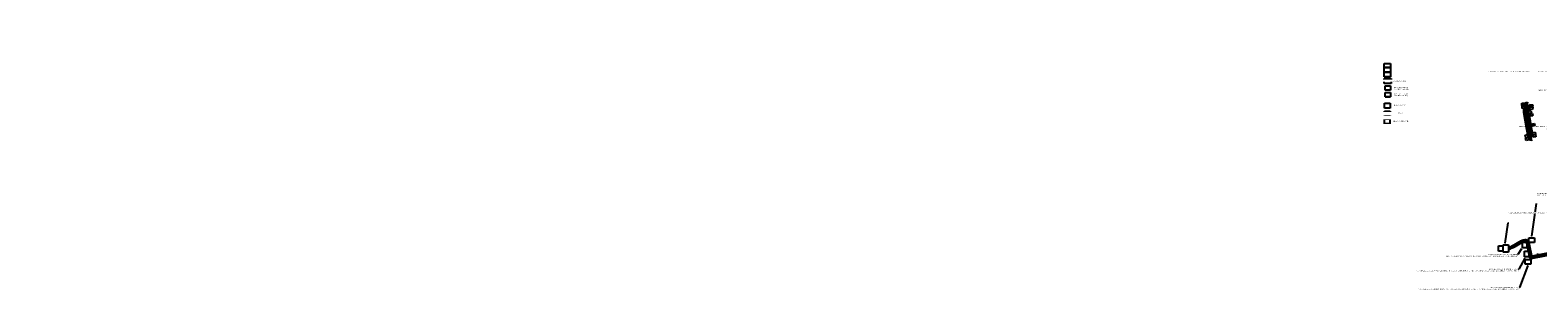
# Model space of a CAD drawing. Header units: feet. Extents: x 1414972 to 2358235, y 639274 to 906204.
# Tile 1 of 6: x 1414972 to 1495873, y 639274 to 653192. Entities that reach past the tile are written whole.
import ezdxf
from ezdxf import colors
from ezdxf.entities.mleader import LeaderData, LeaderLine
from ezdxf.math import Vec2, Vec3

# ---------------------------------------------------------------- set-up
doc = ezdxf.new("R2010")
doc.units = ezdxf.units.FT
doc.header["$LTSCALE"] = 100
doc.header["$MEASUREMENT"] = 0
for name, color, linetype in [('LAYOUT', 7, 'Continuous'), ('MCD-P-SIGN', 250, 'Continuous'), ('MCD-TEXT', 7, 'Continuous')]:
    doc.layers.add(name, color=color, linetype=linetype)
doc.layers.add('MCD-X-ROAD', color=255, linetype='Continuous', lineweight=60)
doc.styles.add('MCD basic', font='arial.ttf', dxfattribs={"height": 0.125})
picture_1 = doc.add_image_def('image1.jpg', size_in_pixel=(146, 108))
picture_2 = doc.add_image_def('image2.jpg', size_in_pixel=(341, 276))
picture_3 = doc.add_image_def('image3.jpg', size_in_pixel=(343, 276))
picture_4 = doc.add_image_def('image4.jpg', size_in_pixel=(179, 150))
picture_5 = doc.add_image_def('image5.jpg', size_in_pixel=(90, 67))
picture_6 = doc.add_image_def('image6.jpg', size_in_pixel=(81, 81))
picture_7 = doc.add_image_def('image7.jpg', size_in_pixel=(436, 330))
picture_8 = doc.add_image_def('image8.jpg', size_in_pixel=(440, 329))
picture_9 = doc.add_image_def('image9.jpg', size_in_pixel=(194, 121))

# ---------------------------------------------------------------- blocks, each defined once
blk = doc.blocks.new('M4-9a left')
at = {"layer": 'MCD-TEXT'}
image = blk.add_image(picture_3, insert=(1487675, 649616), size_in_units=(298, 240), dxfattribs=at)
image.dxf.flags = 7
blk = doc.blocks.new('M4-9a right')
at = {"layer": 'MCD-TEXT'}
image = blk.add_image(picture_2, insert=(1487678, 649971), size_in_units=(296, 240), dxfattribs=at)
image.dxf.flags = 7

msp = doc.modelspace()

# ---------------------------------------------------------------- linework, layer by layer
at = {"layer": 'MCD-P-SIGN', "ltscale": 0.25, "flags": 128}
msp.add_lwpolyline([(1495853, 641226), (1495863, 641169)], dxfattribs=at)
at = {"layer": 'MCD-X-ROAD', "color": 5, "linetype": 'Continuous', "ltscale": 0.25, "flags": 128}
msp.add_lwpolyline([(1494318, 641492), (1494351, 641507), (1494514, 641580), (1494625, 641632), (1494715, 641680), (1494801, 641736), (1494895, 641791), (1494957, 641822), (1495101, 641879), (1495194, 641900), (1495219, 641900), (1495262, 641878), (1495315, 641855), (1495348, 641703), (1495498, 641008), (1497057, 641309)], dxfattribs=at)

# ---------------------------------------------------------------- pictures from other files: only their frames are drawn
at = {"layer": 'MCD-TEXT'}
image = msp.add_image(picture_1, insert=(1487631, 650325), size_in_units=(380, 281), dxfattribs=at)
image.dxf.flags = 7
image = msp.add_image(picture_2, insert=(1493753, 641634), size_in_units=(296, 240), rotation=-90, dxfattribs=at)
image.dxf.flags = 7
image = msp.add_image(picture_1, insert=(1494013, 641679), size_in_units=(380, 281), rotation=-90, dxfattribs=at)
image.dxf.flags = 7
image = msp.add_image(picture_2, insert=(1495045, 641827), size_in_units=(296, 240), rotation=-90, dxfattribs=at)
image.dxf.flags = 7
image = msp.add_image(picture_3, insert=(1495389, 641814), size_in_units=(298, 240), dxfattribs=at)
image.dxf.flags = 7
image = msp.add_image(picture_2, insert=(1495392, 641049), size_in_units=(296, 240), rotation=90, dxfattribs=at)
image.dxf.flags = 7
image = msp.add_image(picture_3, insert=(1495496, 640896), size_in_units=(298, 240), rotation=180, dxfattribs=at)
image.dxf.flags = 7

# ---------------------------------------------------------------- leaders
at = {"layer": 'MCD-P-SIGN', "ltscale": 0.25}
ml = msp.add_multileader_mtext('Standard', dxfattribs=at)
ml.set_content('ROAD CLOSED R11-2 AND BICYCLE/PEDESTRIAN DETOUR M4-9A (LEFT) SIGNS TO BE ATTACHED TO AN ODOT TYPE III BARRICADE AT THE END OF WORK LIMITS DIRECTING TRAFFIC THROUGH THE PARK', color=256, style='MCD basic')
ml.set_leader_properties()
ml.build(insert=Vec2(0, 0))
ml.multileader.update_dxf_attribs({"text_left_attachment_type": 4, "text_right_attachment_type": 4, "dogleg_length": 0.15, "arrow_head_size": 75, "scale": 50})
ctx = ml.context
ctx.base_point, ctx.scale, ctx.char_height, ctx.arrow_head_size, ctx.landing_gap_size, ctx.plane_origin = Vec3(1504775, 652882), 50, 50, 75, 4.5, Vec3(1504420, 651851)
ctx.left_attachment, ctx.right_attachment, ctx.text_align_type = 4, 4, 2
notes = []
notes.append((ctx, [(1, (1, 1, 0), (1506604, 652882), (-1, 0), 7.5, [(0, [(1507286, 652359)], 0, [])])]))
ctx.mtext.insert, ctx.mtext.width, ctx.mtext.alignment, ctx.mtext.flow_direction = Vec3(1506592, 653186), 1832.39, 3, 5
ctx.mtext.has_bg_fill, ctx.mtext.bg_color, ctx.mtext.bg_scale_factor, ctx.mtext.bg_transparency, ctx.mtext.use_window_bg_color = 1, -1027028792, 1.5, 0, 1
for ctx, leaders in notes:
    for number, flags, end, landing, length, lines in leaders:
        leader = LeaderData()
        leader.index, (leader.has_last_leader_line, leader.has_dogleg_vector, leader.attachment_direction) = number, flags
        leader.last_leader_point, leader.dogleg_vector, leader.dogleg_length = Vec3(end), Vec3(landing), length
        for number, points, colour, breaks in lines:
            line = LeaderLine()
            line.index, line.vertices, line.color, line.breaks = number, Vec3.list(points), colors.encode_raw_color(colour), breaks
            leader.lines.append(line)
        ctx.leaders.append(leader)

# ---------------------------------------------------------------- next in the draw order: texts
at = {"layer": 'MCD-TEXT', "insert": (1488079, 650488), "char_height": 50, "width": 734.39, "attachment_point": 1, "style": 'MCD basic', "bg_fill": 3, "box_fill_scale": 1.5, "bg_fill_color": 256, "bg_fill_transparency": 0}
msp.add_mtext('ROAD CLOSED R11-2', dxfattribs=at)

# ---------------------------------------------------------------- next in the draw order: leaders
at = {"layer": 'MCD-P-SIGN', "ltscale": 0.25}
ml = msp.add_multileader_mtext('Standard', dxfattribs=at)
ml.set_content('BICYCLE/PEDESTRIAN DETOUR M4-9A (RIGHT) SIGN TO BE ATTACHED TO POST  AT THE NORTH-WEST CORNER OF SPRINGFIELD ST.AND SMITHVILLE RD. DIRECTING TRAFFIC WEST ONTO SPRINGFIELD ST.', color=256, style='MCD basic')
ml.set_leader_properties()
ml.build(insert=Vec2(0, 0))
ml.multileader.update_dxf_attribs({"text_left_attachment_type": 4, "text_right_attachment_type": 0, "dogleg_length": 0.15, "arrow_head_size": 75, "scale": 50})
ctx = ml.context
ctx.base_point, ctx.scale, ctx.char_height, ctx.arrow_head_size, ctx.landing_gap_size, ctx.plane_origin = Vec3(1505932, 651698), 50, 50, 75, 4.5, Vec3(1505919, 650446)
ctx.left_attachment, ctx.right_attachment, ctx.text_align_type = 4, 0, 2
notes = []
notes.append((ctx, [(1, (1, 1, 0), (1507253, 652171), (-1, 0), 12, [(0, [(1507818, 652037)], 0, [])])]))
ctx.mtext.insert, ctx.mtext.width, ctx.mtext.defined_height, ctx.mtext.alignment, ctx.mtext.flow_direction = Vec3(1507236, 652171), 1299.61, 295, 3, 5
ctx.mtext.has_bg_fill, ctx.mtext.bg_color, ctx.mtext.bg_scale_factor, ctx.mtext.bg_transparency, ctx.mtext.use_window_bg_color = 1, -1027028792, 1.5, 0, 1
at = {"layer": 'MCD-TEXT', "ltscale": 0.25}
ml = msp.add_multileader_mtext('Standard', dxfattribs=at)
ml.set_content('BICYCLE/PEDESTRIAN DETOUR M4-9A (RIGHT)\\PSIGN SHALL BE LOCATED ON A POST AT THE TOP OF THE RAMP DIRECTING TRAFFIC SOUTH ON THE SIDEWALK', color=256, style='MCD basic')
ml.set_leader_properties()
ml.build(insert=Vec2(0, 0))
ml.multileader.update_dxf_attribs({"text_left_attachment_type": 4, "dogleg_length": 0.15, "arrow_head_size": 75, "scale": 50})
ctx = ml.context
ctx.base_point, ctx.scale, ctx.char_height, ctx.arrow_head_size, ctx.landing_gap_size, ctx.plane_origin = Vec3(1495809, 643908), 50, 50, 75, 4.5, Vec3(1495623, 644523)
ctx.left_attachment = 4
notes.append((ctx, [(1, (1, 1, 0), (1495801, 643908), (1, 0), 7.5, [(0, [(1495543, 642070)], 0, [])])]))
ctx.mtext.insert, ctx.mtext.width, ctx.mtext.flow_direction = Vec3(1495813, 644465), 983.64, 5
ctx.mtext.has_bg_fill, ctx.mtext.bg_color, ctx.mtext.bg_scale_factor, ctx.mtext.bg_transparency, ctx.mtext.use_window_bg_color = 1, -1027028792, 1.5, 0, 1
ml = msp.add_multileader_mtext('Standard', dxfattribs=at)
ml.set_content('BICYCLE/PEDESTRIAN DETOUR M4-9A (RIGHT)\\PSIGN SHALL BE LOCATED ON A POST AT THE TOP OF THE RAMP DIRECTING TRAFFIC SOUTH ON THE SIDEWALK', color=256, style='MCD basic')
ml.set_leader_properties()
ml.build(insert=Vec2(0, 0))
ml.multileader.update_dxf_attribs({"dogleg_length": 0.15, "arrow_head_size": 75, "scale": 50})
ctx = ml.context
ctx.base_point, ctx.scale, ctx.char_height, ctx.arrow_head_size, ctx.landing_gap_size, ctx.plane_origin = Vec3(1493857, 641162), 50, 50, 75, 4.5, Vec3(1495067, 641624)
ctx.text_align_type = 2
notes.append((ctx, [(0, (1, 1, 0), (1494794, 641162), (-1, 0), 7.5, [(0, [(1495045, 641531)], 0, [])])]))
ctx.mtext.insert, ctx.mtext.width, ctx.mtext.alignment, ctx.mtext.flow_direction = Vec3(1494782, 641188), 983.64, 3, 5
ctx.mtext.has_bg_fill, ctx.mtext.bg_color, ctx.mtext.bg_scale_factor, ctx.mtext.bg_transparency, ctx.mtext.use_window_bg_color = 1, -1027028792, 1.5, 0, 1
for ctx, leaders in notes:
    for number, flags, end, landing, length, lines in leaders:
        leader = LeaderData()
        leader.index, (leader.has_last_leader_line, leader.has_dogleg_vector, leader.attachment_direction) = number, flags
        leader.last_leader_point, leader.dogleg_vector, leader.dogleg_length = Vec3(end), Vec3(landing), length
        for number, points, colour, breaks in lines:
            line = LeaderLine()
            line.index, line.vertices, line.color, line.breaks = number, Vec3.list(points), colors.encode_raw_color(colour), breaks
            leader.lines.append(line)
        ctx.leaders.append(leader)

# ---------------------------------------------------------------- next in the draw order: texts
at = {"layer": 'MCD-TEXT', "insert": (1488143, 650139), "char_height": 50, "width": 836.87, "attachment_point": 1, "style": 'MCD basic', "bg_fill": 3, "box_fill_scale": 1.5, "bg_fill_color": 256, "bg_fill_transparency": 0}
msp.add_mtext('BICYCLE/PEDESTRIAN DETOUR M4-9a (RIGHT)', dxfattribs=at)

# ---------------------------------------------------------------- next in the draw order: leaders
at = {"layer": 'MCD-TEXT', "ltscale": 0.25}
ml = msp.add_multileader_mtext('Standard', dxfattribs=at)
ml.set_content('ROAD CLOSED R11-2 AND BICYCLE/PEDESTRIAN DETOUR M4-9A (RIGHT) SIGNS TO BE ATTACHED TO AN ODOT TYPE III BARRICADE AT THE BEGINNING OF WORK LIMITS DIRECTING TRAFFIC UP THE RAMP', color=256, style='MCD basic')
ml.set_leader_properties()
ml.build(insert=Vec2(0, 0))
ml.multileader.update_dxf_attribs({"text_left_attachment_type": 4, "dogleg_length": 0.15, "arrow_head_size": 75, "scale": 50})
ctx = ml.context
ctx.base_point, ctx.scale, ctx.char_height, ctx.arrow_head_size, ctx.landing_gap_size, ctx.plane_origin = Vec3(1494294, 642872), 50, 50, 75, 4.5, Vec3(1494193, 644155)
ctx.left_attachment = 4
notes = []
notes.append((ctx, [(1, (1, 1, 0), (1494286, 642872), (1, 0), 7.5, [(0, [(1494113, 641702)], 0, [])])]))
ctx.mtext.insert, ctx.mtext.width, ctx.mtext.flow_direction = Vec3(1494298, 643429), 1122.66, 5
ctx.mtext.has_bg_fill, ctx.mtext.bg_color, ctx.mtext.bg_scale_factor, ctx.mtext.bg_transparency, ctx.mtext.use_window_bg_color = 1, -1027028792, 1.5, 0, 1
ml = msp.add_multileader_mtext('Standard', dxfattribs=at)
ml.set_content('BICYCLE/PEDESTRIAN DETOUR M4-9A (LEFT)\\PSIGN SHALL BE LOCATED ON AN AN EXISTING LIGHT POLE AT THE SOUTH-WEST CORNER OF MONUMENT AVE. AND WEBSTER ST. DIRECTING TRAFFIC EAST ', color=256, style='MCD basic')
ml.set_leader_properties()
ml.build(insert=Vec2(0, 0))
ml.multileader.update_dxf_attribs({"dogleg_length": 0.15, "arrow_head_size": 75, "scale": 50})
ctx = ml.context
ctx.base_point, ctx.scale, ctx.char_height, ctx.arrow_head_size, ctx.landing_gap_size, ctx.plane_origin = Vec3(1493930, 639397), 50, 50, 75, 4.5, Vec3(1495295, 641028)
ctx.text_align_type = 2
notes.append((ctx, [(0, (1, 1, 0), (1494882, 639397), (-1, 0), 7.5, [(0, [(1495359, 640651)], 0, [])])]))
ctx.mtext.insert, ctx.mtext.width, ctx.mtext.alignment, ctx.mtext.flow_direction = Vec3(1494870, 639423), 983.64, 3, 5
ctx.mtext.has_bg_fill, ctx.mtext.bg_color, ctx.mtext.bg_scale_factor, ctx.mtext.bg_transparency, ctx.mtext.use_window_bg_color = 1, -1027028792, 1.5, 0, 1
for ctx, leaders in notes:
    for number, flags, end, landing, length, lines in leaders:
        leader = LeaderData()
        leader.index, (leader.has_last_leader_line, leader.has_dogleg_vector, leader.attachment_direction) = number, flags
        leader.last_leader_point, leader.dogleg_vector, leader.dogleg_length = Vec3(end), Vec3(landing), length
        for number, points, colour, breaks in lines:
            line = LeaderLine()
            line.index, line.vertices, line.color, line.breaks = number, Vec3.list(points), colors.encode_raw_color(colour), breaks
            leader.lines.append(line)
        ctx.leaders.append(leader)

# ---------------------------------------------------------------- next in the draw order: texts
at = {"layer": 'MCD-TEXT', "insert": (1488143, 649795), "char_height": 50, "width": 836.87, "attachment_point": 1, "style": 'MCD basic', "bg_fill": 3, "box_fill_scale": 1.5, "bg_fill_color": 256, "bg_fill_transparency": 0}
msp.add_mtext('BICYCLE/PEDESTRIAN DETOUR M4-9a (LEFT)', dxfattribs=at)

# ---------------------------------------------------------------- next in the draw order: leaders
at = {"layer": 'MCD-TEXT', "ltscale": 0.25}
ml = msp.add_multileader_mtext('Standard', dxfattribs=at)
ml.set_content('ROAD CLOSED R11-2 TO BE ATTACHED TO AN ODOT TYPE III BARRICADE AT THE TOP OF THE  BIKEWAY RAMP', color=256, style='MCD basic')
ml.set_leader_properties()
ml.build(insert=Vec2(0, 0))
ml.multileader.update_dxf_attribs({"text_left_attachment_type": 4, "dogleg_length": 0.15, "arrow_head_size": 75, "scale": 50})
ctx = ml.context
ctx.base_point, ctx.scale, ctx.char_height, ctx.arrow_head_size, ctx.landing_gap_size, ctx.plane_origin = Vec3(1499435, 650211), 50, 50, 75, 4.5, Vec3(1498047, 651710)
ctx.left_attachment, ctx.text_align_type = 4, 2
notes = []
notes.append((ctx, [(0, (1, 1, 0), (1500556, 650488), (-1, 0), 7.5, [(0, [(1501256, 650322)], 0, [])])]))
ctx.mtext.insert, ctx.mtext.width, ctx.mtext.alignment, ctx.mtext.flow_direction = Vec3(1500544, 650513), 1122.66, 3, 5
ctx.mtext.has_bg_fill, ctx.mtext.bg_color, ctx.mtext.bg_scale_factor, ctx.mtext.bg_transparency, ctx.mtext.use_window_bg_color = 1, -1027028792, 1.5, 0, 1
ml = msp.add_multileader_mtext('Standard', dxfattribs=at)
ml.set_content('BICYCLE/PEDESTRIAN DETOUR M4-9A (RIGHT)\\PSIGN SHALL BE LOCATED ON AN AN EXISTING LIGHT POLE AT THE NORTH-WEST CORNER OF MONUMENT AVE. AND WEBSTER ST. DIRECTING TRAFFIC NORTH ', color=256, style='MCD basic')
ml.set_leader_properties()
ml.build(insert=Vec2(0, 0))
ml.multileader.update_dxf_attribs({"text_left_attachment_type": 4, "dogleg_length": 0.15, "arrow_head_size": 75, "scale": 50})
ctx = ml.context
ctx.base_point, ctx.scale, ctx.char_height, ctx.arrow_head_size, ctx.landing_gap_size, ctx.plane_origin = Vec3(1493835, 639765), 50, 50, 75, 4.5, Vec3(1495339, 641563)
ctx.left_attachment, ctx.text_align_type = 4, 2
notes.append((ctx, [(0, (1, 1, 0), (1494844, 640381), (-1, 0), 12, [(0, [(1495217, 641043)], 0, [])])]))
ctx.mtext.insert, ctx.mtext.width, ctx.mtext.defined_height, ctx.mtext.alignment, ctx.mtext.flow_direction = Vec3(1494828, 640406), 1015.58, 1024, 3, 5
ctx.mtext.has_bg_fill, ctx.mtext.bg_color, ctx.mtext.bg_scale_factor, ctx.mtext.bg_transparency, ctx.mtext.use_window_bg_color = 1, -1027028792, 1.5, 0, 1
for ctx, leaders in notes:
    for number, flags, end, landing, length, lines in leaders:
        leader = LeaderData()
        leader.index, (leader.has_last_leader_line, leader.has_dogleg_vector, leader.attachment_direction) = number, flags
        leader.last_leader_point, leader.dogleg_vector, leader.dogleg_length = Vec3(end), Vec3(landing), length
        for number, points, colour, breaks in lines:
            line = LeaderLine()
            line.index, line.vertices, line.color, line.breaks = number, Vec3.list(points), colors.encode_raw_color(colour), breaks
            leader.lines.append(line)
        ctx.leaders.append(leader)

# ---------------------------------------------------------------- next in the draw order: pictures from other files: only their frames are drawn
at = {"layer": 'MCD-P-SIGN', "color": 0}
image = msp.add_image(picture_4, insert=(1487644, 649014), size_in_units=(311, 260), dxfattribs=at)
image.dxf.flags = 7

# ---------------------------------------------------------------- next in the draw order: leaders
at = {"layer": 'MCD-TEXT', "ltscale": 0.25}
ml = msp.add_multileader_mtext('Standard', dxfattribs=at)
ml.set_content('ROAD CLOSED R11-2 AND BICYCLE/PEDESTRIAN DETOUR M4-9A (LEFT) DETOUR  SIGNS TO BE ATTACHED TO AN ODOT TYPE III BARRICADE AT THE END OF THE PROJECT DIRECTING TRAFFIC UP THE GRAVEL ACCESS ROAD', color=256, style='MCD basic')
ml.set_leader_properties()
ml.build(insert=Vec2(0, 0))
ml.multileader.update_dxf_attribs({"text_left_attachment_type": 4, "dogleg_length": 0.15, "arrow_head_size": 75, "scale": 50})
ctx = ml.context
ctx.base_point, ctx.scale, ctx.char_height, ctx.arrow_head_size, ctx.landing_gap_size, ctx.plane_origin = Vec3(1499229, 650621), 50, 50, 75, 4.5, Vec3(1499399, 651862)
ctx.left_attachment, ctx.text_align_type = 4, 2
notes = []
notes.append((ctx, [(0, (1, 1, 0), (1500903, 650984), (-1, 0), 7.5, [(0, [(1501413, 650750)], 0, [])])]))
ctx.mtext.insert, ctx.mtext.width, ctx.mtext.alignment, ctx.mtext.flow_direction = Vec3(1500891, 651010), 1689.64, 3, 5
ctx.mtext.has_bg_fill, ctx.mtext.bg_color, ctx.mtext.bg_scale_factor, ctx.mtext.bg_transparency, ctx.mtext.use_window_bg_color = 1, -1027028792, 1.5, 0, 1
for ctx, leaders in notes:
    for number, flags, end, landing, length, lines in leaders:
        leader = LeaderData()
        leader.index, (leader.has_last_leader_line, leader.has_dogleg_vector, leader.attachment_direction) = number, flags
        leader.last_leader_point, leader.dogleg_vector, leader.dogleg_length = Vec3(end), Vec3(landing), length
        for number, points, colour, breaks in lines:
            line = LeaderLine()
            line.index, line.vertices, line.color, line.breaks = number, Vec3.list(points), colors.encode_raw_color(colour), breaks
            leader.lines.append(line)
        ctx.leaders.append(leader)

# ---------------------------------------------------------------- next in the draw order: texts
at = {"layer": 'MCD-P-SIGN', "insert": (1488146, 649198), "char_height": 50, "width": 660.78, "attachment_point": 1, "style": 'MCD basic', "bg_fill": 3, "box_fill_scale": 1.5, "bg_fill_color": 256, "bg_fill_transparency": 0}
msp.add_mtext('BIKE ROUTE D11-1', dxfattribs=at)

# ---------------------------------------------------------------- next in the draw order: leaders
at = {"layer": 'MCD-P-SIGN', "ltscale": 0.25}
ml = msp.add_multileader_mtext('Standard', dxfattribs=at)
ml.set_content('BICYCLE/PEDESTRIAN DETOUR M4-9A (LEFT) SIGN TO BE ATTACHED TO POWER POLE AT THE SOUTH-EAST CORNER OF SPRINGFIELD ST. AND SMITHVILLE RD..\\PDIRECTING TRAFFIC NORTH ON CREEKSIDE TRAIL', color=256, style='MCD basic')
ml.set_leader_properties()
ml.build(insert=Vec2(0, 0))
ml.multileader.update_dxf_attribs({"text_left_attachment_type": 4, "text_right_attachment_type": 0, "dogleg_length": 0.15, "arrow_head_size": 75, "scale": 50})
ctx = ml.context
ctx.base_point, ctx.scale, ctx.char_height, ctx.arrow_head_size, ctx.landing_gap_size, ctx.plane_origin = Vec3(1506882, 650590), 50, 50, 75, 4.5, Vec3(1507489, 649703)
ctx.left_attachment, ctx.right_attachment, ctx.text_align_type = 4, 0, 2
notes = []
notes.append((ctx, [(1, (1, 1, 0), (1508360, 651063), (-1, 0), 41.6, [(0, [(1508236, 651586)], 0, [])])]))
ctx.mtext.insert, ctx.mtext.width, ctx.mtext.defined_height, ctx.mtext.alignment, ctx.mtext.flow_direction = Vec3(1508314, 651063), 1460.11, 295, 3, 5
ctx.mtext.has_bg_fill, ctx.mtext.bg_color, ctx.mtext.bg_scale_factor, ctx.mtext.bg_transparency, ctx.mtext.use_window_bg_color = 1, -1027028792, 1.5, 0, 1
for ctx, leaders in notes:
    for number, flags, end, landing, length, lines in leaders:
        leader = LeaderData()
        leader.index, (leader.has_last_leader_line, leader.has_dogleg_vector, leader.attachment_direction) = number, flags
        leader.last_leader_point, leader.dogleg_vector, leader.dogleg_length = Vec3(end), Vec3(landing), length
        for number, points, colour, breaks in lines:
            line = LeaderLine()
            line.index, line.vertices, line.color, line.breaks = number, Vec3.list(points), colors.encode_raw_color(colour), breaks
            leader.lines.append(line)
        ctx.leaders.append(leader)

# ---------------------------------------------------------------- next in the draw order: pictures from other files: only their frames are drawn
image = msp.add_image(picture_9, insert=(1487629, 651194), size_in_units=(331, 207), dxfattribs=at)
image.dxf.flags = 7
image = msp.add_image(picture_8, insert=(1487629, 650944), size_in_units=(335, 250), dxfattribs=at)
image.dxf.flags = 7
at = {"layer": 'MCD-P-SIGN'}
image = msp.add_image(picture_5, insert=(1487638, 648621), size_in_units=(312, 233), dxfattribs=at)
image.dxf.flags = 7

# ---------------------------------------------------------------- next in the draw order: leaders
at = {"layer": 'MCD-TEXT', "ltscale": 0.25}
ml = msp.add_multileader_mtext('Standard', dxfattribs=at)
ml.set_content('BICYCLE/PEDESTRIAN DETOUR M4-9A (RIGHT)\\PSIGN SHALL BE LOCATED ON A POST AT THE TOP OF THE GRAVEL ACCESS RAMP DIRECTING TRAFFIC WEST ALONG MONUMENT AVE.', color=256, style='MCD basic')
ml.set_leader_properties()
ml.build(insert=Vec2(0, 0))
ml.multileader.update_dxf_attribs({"text_left_attachment_type": 4, "dogleg_length": 0.15, "arrow_head_size": 75, "scale": 50})
ctx = ml.context
ctx.base_point, ctx.scale, ctx.char_height, ctx.arrow_head_size, ctx.landing_gap_size, ctx.plane_origin = Vec3(1500559, 648985), 50, 50, 75, 4.5, Vec3(1499995, 650007)
ctx.left_attachment, ctx.text_align_type = 4, 2
notes = []
notes.append((ctx, [(0, (1, 1, 0), (1501541, 649517), (-1, 0), 7.5, [(0, [(1501628, 650234)], 0, [])])]))
ctx.mtext.insert, ctx.mtext.width, ctx.mtext.alignment, ctx.mtext.flow_direction = Vec3(1501529, 649542), 983.64, 3, 5
ctx.mtext.has_bg_fill, ctx.mtext.bg_color, ctx.mtext.bg_scale_factor, ctx.mtext.bg_transparency, ctx.mtext.use_window_bg_color = 1, -1027028792, 1.5, 0, 1
for ctx, leaders in notes:
    for number, flags, end, landing, length, lines in leaders:
        leader = LeaderData()
        leader.index, (leader.has_last_leader_line, leader.has_dogleg_vector, leader.attachment_direction) = number, flags
        leader.last_leader_point, leader.dogleg_vector, leader.dogleg_length = Vec3(end), Vec3(landing), length
        for number, points, colour, breaks in lines:
            line = LeaderLine()
            line.index, line.vertices, line.color, line.breaks = number, Vec3.list(points), colors.encode_raw_color(colour), breaks
            leader.lines.append(line)
        ctx.leaders.append(leader)

# ---------------------------------------------------------------- next in the draw order: texts
at = {"layer": 'MCD-P-SIGN', "insert": (1488145, 648778), "char_height": 50, "width": 485.21, "attachment_point": 1, "style": 'MCD basic', "bg_fill": 3, "box_fill_scale": 1.5, "bg_fill_color": 256, "bg_fill_transparency": 0}
msp.add_mtext('DETOUR M4-8', dxfattribs=at)

# ---------------------------------------------------------------- next in the draw order: pictures from other files: only their frames are drawn
at = {"layer": 'MCD-P-SIGN'}
image = msp.add_image(picture_6, insert=(1487647, 648165), size_in_units=(281, 281), dxfattribs=at)
image.dxf.flags = 7

# ---------------------------------------------------------------- next in the draw order: texts
at = {"layer": 'MCD-P-SIGN', "insert": (1488118, 648341), "char_height": 50, "width": 901.03, "attachment_point": 1, "style": 'MCD basic', "bg_fill": 3, "box_fill_scale": 1.5, "bg_fill_color": 256, "bg_fill_transparency": 0}
msp.add_mtext('DIRECTION ARROW M6-3', dxfattribs=at)

# ---------------------------------------------------------------- next in the draw order: leaders
at = {"layer": 'MCD-TEXT', "ltscale": 0.25}
ml = msp.add_multileader_mtext('Standard', dxfattribs=at)
ml.set_content('BICYCLE/PEDESTRIAN DETOUR M4-9A (RIGHT)\\PSIGN SHALL BE LOCATED ON A POST AT THE BOTTOM OF THE GRAVEL ACCESS RAMP DIRECTING TRAFFIC EAST ONTO THE BIKEWAY', color=256, style='MCD basic')
ml.set_leader_properties()
ml.build(insert=Vec2(0, 0))
ml.multileader.update_dxf_attribs({"text_left_attachment_type": 4, "dogleg_length": 0.15, "arrow_head_size": 75, "scale": 50})
ctx = ml.context
ctx.base_point, ctx.scale, ctx.char_height, ctx.arrow_head_size, ctx.landing_gap_size, ctx.plane_origin = Vec3(1501751, 648229), 50, 50, 75, 4.5, Vec3(1500606, 650163)
ctx.left_attachment, ctx.text_align_type = 4, 2
notes = []
notes.append((ctx, [(0, (1, 1, 0), (1502725, 648761), (-1, 0), 7.5, [(0, [(1502240, 650390)], 0, [])])]))
ctx.mtext.insert, ctx.mtext.width, ctx.mtext.alignment, ctx.mtext.flow_direction = Vec3(1502713, 648786), 983.64, 3, 5
ctx.mtext.has_bg_fill, ctx.mtext.bg_color, ctx.mtext.bg_scale_factor, ctx.mtext.bg_transparency, ctx.mtext.use_window_bg_color = 1, -1027028792, 1.5, 0, 1
for ctx, leaders in notes:
    for number, flags, end, landing, length, lines in leaders:
        leader = LeaderData()
        leader.index, (leader.has_last_leader_line, leader.has_dogleg_vector, leader.attachment_direction) = number, flags
        leader.last_leader_point, leader.dogleg_vector, leader.dogleg_length = Vec3(end), Vec3(landing), length
        for number, points, colour, breaks in lines:
            line = LeaderLine()
            line.index, line.vertices, line.color, line.breaks = number, Vec3.list(points), colors.encode_raw_color(colour), breaks
            leader.lines.append(line)
        ctx.leaders.append(leader)

# ---------------------------------------------------------------- next in the draw order: leaders
ml = msp.add_multileader_mtext('Standard', dxfattribs=at)
ml.set_content('BICYCLE/PEDESTRIAN DETOUR M4-9A (LEFT)\\PSIGN SHALL BE LOCATED ON AN AN EXISTING POWER POLE AT THE SOUTH-WEST CORNER OF MONUMENT AVE. AND FINDLAY ST. DIRECTING TRAFFIC EAST ONTO THE GRAVEL ACCESS ROAD ', color=256, style='MCD basic')
ml.set_leader_properties()
ml.build(insert=Vec2(0, 0))
ml.multileader.update_dxf_attribs({"dogleg_length": 0.15, "arrow_head_size": 75, "scale": 50})
ctx = ml.context
ctx.base_point, ctx.scale, ctx.char_height, ctx.arrow_head_size, ctx.landing_gap_size, ctx.plane_origin = Vec3(1499876, 648112), 50, 50, 75, 4.5, Vec3(1501824, 650217)
ctx.text_align_type = 2
notes = []
notes.append((ctx, [(0, (1, 1, 0), (1501468, 648112), (-1, 0), 7.5, [(0, [(1501888, 649840)], 0, [])])]))
ctx.mtext.insert, ctx.mtext.width, ctx.mtext.alignment, ctx.mtext.flow_direction = Vec3(1501456, 648138), 1625.6, 3, 5
ctx.mtext.has_bg_fill, ctx.mtext.bg_color, ctx.mtext.bg_scale_factor, ctx.mtext.bg_transparency, ctx.mtext.use_window_bg_color = 1, -1027028792, 1.5, 0, 1
for ctx, leaders in notes:
    for number, flags, end, landing, length, lines in leaders:
        leader = LeaderData()
        leader.index, (leader.has_last_leader_line, leader.has_dogleg_vector, leader.attachment_direction) = number, flags
        leader.last_leader_point, leader.dogleg_vector, leader.dogleg_length = Vec3(end), Vec3(landing), length
        for number, points, colour, breaks in lines:
            line = LeaderLine()
            line.index, line.vertices, line.color, line.breaks = number, Vec3.list(points), colors.encode_raw_color(colour), breaks
            leader.lines.append(line)
        ctx.leaders.append(leader)

# ---------------------------------------------------------------- next in the draw order: leaders
at = {"layer": 'MCD-P-SIGN', "ltscale": 0.25}
ml = msp.add_multileader_mtext('Standard', dxfattribs=at)
ml.set_content('BICYCLE/PEDESTRIAN DETOUR M4-9A (RIGHT) SIGN TO BE ATTACHED TO POST AT THE SOUTH-WEST CORNER OF MONUMENT AVE AND IRWIN ST.\\PDIRECTING TRAFFIC SOUTH ON IRWIN', color=256, style='MCD basic')
ml.set_leader_properties()
ml.build(insert=Vec2(0, 0))
ml.multileader.update_dxf_attribs({"text_left_attachment_type": 0, "text_right_attachment_type": 0, "dogleg_length": 0.15, "arrow_head_size": 75, "scale": 50})
ctx = ml.context
ctx.base_point, ctx.scale, ctx.char_height, ctx.arrow_head_size, ctx.landing_gap_size, ctx.plane_origin = Vec3(1501942, 648568), 50, 50, 75, 4.5, Vec3(1503772, 650013)
ctx.left_attachment, ctx.right_attachment, ctx.text_align_type = 0, 0, 2
notes = []
notes.append((ctx, [(1, (1, 1, 0), (1503264, 648568), (-1, 0), 12, [(0, [(1503621, 650290)], 0, [])])]))
ctx.mtext.insert, ctx.mtext.width, ctx.mtext.defined_height, ctx.mtext.alignment, ctx.mtext.flow_direction = Vec3(1503247, 648568), 1299.61, 295, 3, 5
ctx.mtext.has_bg_fill, ctx.mtext.bg_color, ctx.mtext.bg_scale_factor, ctx.mtext.bg_transparency, ctx.mtext.use_window_bg_color = 1, -1027028792, 1.5, 0, 1
for ctx, leaders in notes:
    for number, flags, end, landing, length, lines in leaders:
        leader = LeaderData()
        leader.index, (leader.has_last_leader_line, leader.has_dogleg_vector, leader.attachment_direction) = number, flags
        leader.last_leader_point, leader.dogleg_vector, leader.dogleg_length = Vec3(end), Vec3(landing), length
        for number, points, colour, breaks in lines:
            line = LeaderLine()
            line.index, line.vertices, line.color, line.breaks = number, Vec3.list(points), colors.encode_raw_color(colour), breaks
            leader.lines.append(line)
        ctx.leaders.append(leader)

# ---------------------------------------------------------------- next in the draw order: pictures from other files: only their frames are drawn
image = msp.add_image(picture_7, insert=(1487629, 650692), size_in_units=(335, 253), dxfattribs=at)
image.dxf.flags = 7

# ---------------------------------------------------------------- next in the draw order: leaders
ml = msp.add_multileader_mtext('Standard', dxfattribs=at)
ml.set_content('BICYCLE/PEDESTRIAN DETOUR M4-9A (LEFT) SIGN TO BE ATTACHED TO LIGHT POLE AT THE SOUTH-WEST CORNER OF  IRWIN ST. AND SPRINGFIELD ST.DIRECTING TRAFFIC EAST ONTO THE BIKE LANE ON SPRINGFIELD ST.', color=256, style='MCD basic')
ml.set_leader_properties()
ml.build(insert=Vec2(0, 0))
ml.multileader.update_dxf_attribs({"text_left_attachment_type": 0, "text_right_attachment_type": 0, "dogleg_length": 0.15, "arrow_head_size": 75, "scale": 50})
ctx = ml.context
ctx.base_point, ctx.scale, ctx.char_height, ctx.arrow_head_size, ctx.landing_gap_size, ctx.plane_origin = Vec3(1502252, 647906), 50, 50, 75, 4.5, Vec3(1503977, 648301)
ctx.left_attachment, ctx.right_attachment, ctx.text_align_type = 0, 0, 2
notes = []
notes.append((ctx, [(1, (1, 1, 0), (1503977, 647906), (-1, 0), 7.5, [(0, [(1504016, 648687)], 0, [])])]))
ctx.mtext.insert, ctx.mtext.width, ctx.mtext.defined_height, ctx.mtext.alignment, ctx.mtext.flow_direction = Vec3(1503965, 647906), 1717.86, 295, 3, 5
ctx.mtext.has_bg_fill, ctx.mtext.bg_color, ctx.mtext.bg_scale_factor, ctx.mtext.bg_transparency, ctx.mtext.use_window_bg_color = 1, -1027028792, 1.5, 0, 1
at = {"layer": 'MCD-TEXT', "ltscale": 0.25}
ml = msp.add_multileader_mtext('Standard', dxfattribs=at)
ml.set_content('BICYCLE/PEDESTRIAN DETOUR M4-9bC (STRAIGHT CONFIRMATION)\\PSIGN SHALL BE LOCATED ON AN THE EXISTING POWER POLE AT THE NORTH-WEST CORNER OTTAWA ST.', color=256, style='MCD basic')
ml.set_leader_properties()
ml.build(insert=Vec2(0, 0))
ml.multileader.update_dxf_attribs({"text_left_attachment_type": 4, "dogleg_length": 0.15, "arrow_head_size": 75, "scale": 50})
ctx = ml.context
ctx.base_point, ctx.scale, ctx.char_height, ctx.arrow_head_size, ctx.landing_gap_size, ctx.plane_origin = Vec3(1498299, 649691), 50, 50, 75, 4.5, Vec3(1500100, 649965)
ctx.left_attachment, ctx.text_align_type = 4, 2
notes.append((ctx, [(0, (1, 1, 0), (1499553, 650054), (-1, 0), 7.5, [(0, [(1500155, 649467)], 0, [])])]))
ctx.mtext.insert, ctx.mtext.width, ctx.mtext.alignment, ctx.mtext.flow_direction = Vec3(1499541, 650080), 1251.94, 3, 5
ctx.mtext.has_bg_fill, ctx.mtext.bg_color, ctx.mtext.bg_scale_factor, ctx.mtext.bg_transparency, ctx.mtext.use_window_bg_color = 1, -1027028792, 1.5, 0, 1
for ctx, leaders in notes:
    for number, flags, end, landing, length, lines in leaders:
        leader = LeaderData()
        leader.index, (leader.has_last_leader_line, leader.has_dogleg_vector, leader.attachment_direction) = number, flags
        leader.last_leader_point, leader.dogleg_vector, leader.dogleg_length = Vec3(end), Vec3(landing), length
        for number, points, colour, breaks in lines:
            line = LeaderLine()
            line.index, line.vertices, line.color, line.breaks = number, Vec3.list(points), colors.encode_raw_color(colour), breaks
            leader.lines.append(line)
        ctx.leaders.append(leader)

# ---------------------------------------------------------------- next in the draw order: linework, layer by layer
at = {"layer": 'MCD-X-ROAD', "color": 255, "linetype": 'Continuous', "lineweight": 200, "transparency": 33554687, "flags": 128}
msp.add_lwpolyline([(1495324, 649165), (1495265, 649184), (1495269, 649121), (1495231, 648834), (1495325, 648303), (1495483, 647427), (1495547, 647440)], dxfattribs=at)
at = {"layer": 'MCD-X-ROAD', "color": 255, "linetype": 'Continuous', "lineweight": 200, "flags": 128}
msp.add_lwpolyline([(1495323, 649160), (1495271, 649177), (1495274, 649121), (1495236, 648834), (1495330, 648304), (1495487, 647433), (1495546, 647445)], dxfattribs=at)

# ---------------------------------------------------------------- next in the draw order: block references
at = {"layer": 'LAYOUT', "xscale": 0.5249999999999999, "yscale": 0.5249999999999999, "zscale": 0.5249999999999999}
msp.add_blockref('M4-9a right', (713989, 307924), dxfattribs=at)
at = {"layer": 'LAYOUT'}
for name, p, xscale, yscale, zscale, rotation in [('M4-9a left', (1828449, -135385), 0.5249999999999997, 0.5249999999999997, 0.5249999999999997, 89.43214952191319), ('M4-9a right', (1984587, -50482), 0.5249999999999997, 0.5249999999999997, 0.5249999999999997, 101.4290913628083), ('M4-9a left', (2195105, 1133949), 0.5249999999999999, 0.5249999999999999, 0.5249999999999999, 191.2208691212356)]:
    msp.add_blockref(name, p, dxfattribs=dict(at, xscale=xscale, yscale=yscale, zscale=zscale, rotation=rotation))
at = {"layer": 'LAYOUT', "transparency": 33554687}
for name, p, xscale, yscale, zscale, rotation in [('M4-9a right', (1984767, -49187), 0.5249999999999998, 0.5249999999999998, 0.5249999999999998, 101.4290913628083), ('M4-9a left', (693995, 359102), 0.525, 0.525, 0.525, 356.2941926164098), ('M4-9a right', (2210743, 1111622), 0.5249999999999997, 0.5249999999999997, 0.5249999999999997, 189.3741429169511)]:
    msp.add_blockref(name, p, dxfattribs=dict(at, xscale=xscale, yscale=yscale, zscale=zscale, rotation=rotation))
at = {"layer": 'MCD-P-SIGN'}
for name in ['M4-9a left', 'M4-9a right']:
    msp.add_blockref(name, (0, 0), dxfattribs=at)

# ---------------------------------------------------------------- next in the draw order: pictures from other files: only their frames are drawn
at = {"layer": 'LAYOUT', "ltscale": 0.25}
image = msp.add_image(picture_8, insert=(1495603, 649195), size_in_units=(153, 114), rotation=176, dxfattribs=at)
image.dxf.flags = 7
image = msp.add_image(picture_9, insert=(1495583, 648731), size_in_units=(173, 108), rotation=-168.41639, dxfattribs=at)
image.dxf.flags = 7
image = msp.add_image(picture_9, insert=(1495538, 648044), size_in_units=(173, 108), rotation=11.58361, dxfattribs=at)
image.dxf.flags = 7
image = msp.add_image(picture_7, insert=(1495616, 647455), size_in_units=(151, 115), rotation=9.63052, dxfattribs=at)
image.dxf.flags = 7

doc.saveas('drawing.dxf')
